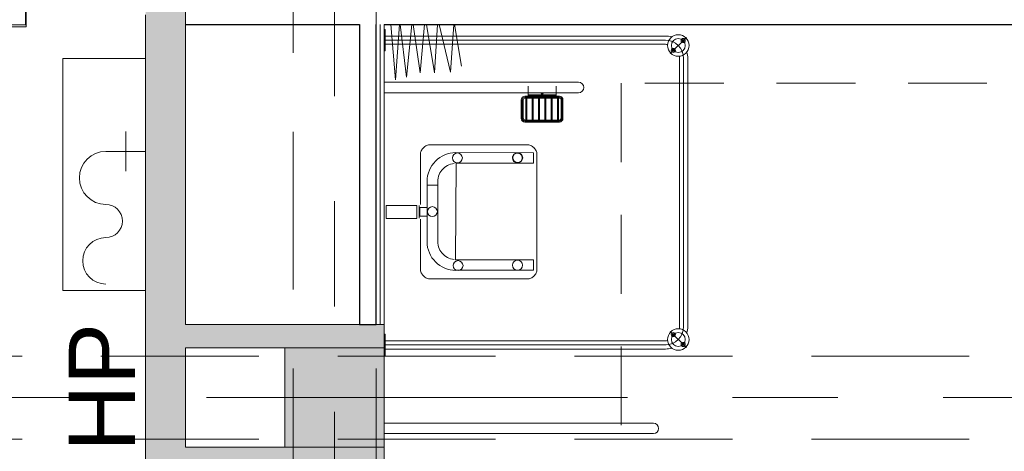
# Model space of a CAD drawing. Header units: centimetres. Extents: x -1631 to 1829, y -257 to 3158.
# Tile 71 of 129: x 492 to 789, y 872 to 1002. Entities that reach past the tile are written whole.
import ezdxf

# ---------------------------------------------------------------- set-up
doc = ezdxf.new("R2010")
doc.units = ezdxf.units.CM
for name, pattern in [('Oś', [222.25, 127, -31.75, 31.75, -31.75]), ('Ponad', [39.688, 23.813, -15.875]), ('Ukryte', [71.438, 47.625, -23.813])]:
    doc.linetypes.add(name, pattern=pattern)
for name, color, linetype, lineweight in [('A-DETL-GENF', 92, 'Continuous', 9), ('A-DETL-HDLN', 90, 'Ukryte', 9), ('A-FLOR-OVHD', 1, 'Ponad', 9), ('A-GLAZ-CWMG', 51, 'Continuous', 9), ('A-WALL', 113, 'Continuous', 13), ('A-WALL-FNSH', 113, 'Continuous', 13), ('G-ANNO-TEXT', 231, 'Continuous', 13), ('P-SANR-FIXT', 6, 'Continuous', 9), ('S-COLS', 52, 'Continuous', 13), ('S-GRID', 1, 'Continuous', 13)]:
    doc.layers.add(name, color=color, linetype=linetype, lineweight=lineweight)
doc.layers.add('A-WALL-PATT', color=111, linetype='Continuous', lineweight=13, plot=False)
doc.styles.add('Arial_10', font='arial.ttf', dxfattribs={"height": 20})

# ---------------------------------------------------------------- blocks, each defined once
blk = doc.blocks.new('M_Concrete-Square-Column - 300 x 300mm-1795930-6_piętro IV __13_80 m_ - stan projektowany')
at = {"layer": 'S-COLS', "lineweight": 9}
blk.add_hatch(color=254, dxfattribs=at).paths.add_polyline_path([(15, -15), (15, 15), (-15, 15), (-15, -15)], flags=0)
for p, q in [((15, 15), (-15, 15)), ((-15, 15), (-15, -15)), ((15, -15), (15, 15)), ((-15, -15), (15, -15))]:
    blk.add_line(p, q, dxfattribs=at)
blk = doc.blocks.new('miska ustępowa dla N_35_5x54 wisząca koło narożna - Type 1-2357504-6_piętro IV __13_80 m_ - stan projektowany')
at = {"layer": 'P-SANR-FIXT'}
for p, q in [((-1.4, -3.75), (-4.56, -48.31)), ((29.22, -48.31), (26.4, -3.75)), ((44.09, -84.95), (44.09, -3.75)), ((47.21, -84.95), (47.21, -3.75)), ((4.69, -28.65), (4.69, -31.45)), ((19.8, -28.65), (19.8, -31.45)), ((3.32, -30.06), (6.14, -30.06)), ((18.43, -30.06), (21.25, -30.06)), ((16.4, -38.08), (9.09, -38.08)), ((8.17, -39.35), (8.17, -44.47)), ((17.32, -44.47), (17.32, -39.35)), ((-24.94, -49.38), (-24.94, -70.25)), ((-23.38, -49.38), (-23.38, -71.81)), ((-21.82, -49.38), (-21.82, -71.81)), ((-4.56, -48.31), (-4.88, -52.64)), ((29.58, -52.64), (29.22, -48.31)), ((-4.88, -52.64), (-4.82, -57.07)), ((29.53, -57.07), (29.58, -52.64)), ((-4.82, -57.07), (-4.57, -58.43)), ((-4.57, -58.43), (-4.19, -59.84)), ((29.19, -59.84), (29.57, -58.43)), ((29.57, -58.43), (29.53, -57.07)), ((-4.19, -59.84), (-3.69, -61.21)), ((-3.69, -61.21), (-3.07, -62.53)), ((28.07, -62.53), (28.69, -61.21)), ((28.69, -61.21), (29.19, -59.84)), ((-3.07, -62.53), (-2.34, -63.8)), ((-2.34, -63.8), (-1.51, -65.01)), ((-1.51, -65.01), (-0.58, -66.14)), ((25.58, -66.14), (26.51, -65.01)), ((26.51, -65.01), (27.34, -63.8)), ((27.34, -63.8), (28.07, -62.53)), ((-0.58, -66.14), (1.02, -67.71)), ((1.02, -67.71), (2.75, -69.02)), ((22.25, -69.02), (23.98, -67.71)), ((23.98, -67.71), (25.58, -66.14)), ((-32.54, -70.25), (-23.38, -70.25)), ((2.75, -69.02), (4.01, -69.78)), ((4.01, -69.78), (6.13, -70.8)), ((6.13, -70.8), (7.56, -71.26)), ((7.56, -71.26), (9.56, -71.73)), ((15.44, -71.73), (17.44, -71.26)), ((17.44, -71.26), (18.87, -70.8)), ((18.87, -70.8), (20.99, -69.78)), ((20.99, -69.78), (22.25, -69.02)), ((-23.38, -71.81), (-32.54, -71.81)), ((-23.38, -73.37), (-32.54, -73.37)), ((9.56, -71.73), (11.02, -71.92)), ((11.02, -71.92), (12.5, -72)), ((12.5, -72), (13.98, -71.92)), ((13.98, -71.92), (15.44, -71.73))]:
    blk.add_line(p, q, dxfattribs=at)
for centre in [(4.69, -30.06), (19.8, -30.06)]:
    blk.add_circle(centre, 0.825, dxfattribs=at)
for centre, radius, start, end in [((9.34, -39.23), 1.17, 102.2339, 185.8899), ((16.15, -39.23), 1.17, 354.1101, 77.7661), ((-30.79, -49.38), 8.97, 0, 99.9996), ((-30.79, -49.38), 7.41, 0, 102.1327), ((-30.79, -49.38), 5.85, 0, 105.4382), ((12.74, -44.25), 4.58, 182.8022, 357.1978), ((-23.38, -71.81), 1.56, 0, 90), ((-23.38, -71.81), 1.56, 270, 0), ((45.65, -84.95), 1.56, 180, 360)]:
    blk.add_arc(centre, radius, start, end, dxfattribs=at)
for centre, major_axis, ratio in [((12.55, -52.26), (0, 16.33), 0.823529), ((12.55, -52.01), (0, 15.16), 0.845174)]:
    blk.add_ellipse(centre, major_axis=major_axis, ratio=ratio, dxfattribs=at)
blk = doc.blocks.new('brodzik natryskowy dla N - Type 1-V8-6_piętro IV __13_80 m_ - stan projektowany')
at = {"layer": 'P-SANR-FIXT'}
for p, q in [((47.11, 95.3), (-33.8, 95.3)), ((-35.25, 90), (-40.13, 94.88)), ((-33.8, 94.05), (47.11, 94.05)), ((47.11, 92.8), (-33.8, 92.8)), ((48.56, 90), (53.43, 94.88)), ((-40.55, 4.05), (-40.55, 88.55)), ((-39.3, 3.75), (-39.3, 88.55)), ((-38.05, 4.05), (-38.05, 88.55)), ((51.36, 4.05), (51.36, 88.55)), ((52.61, 3.75), (52.61, 88.75)), ((53.86, 4.05), (53.86, 88.55)), ((-26.61, 3.95), (-26.61, 62.35)), ((-23.41, 62.35), (-23.41, 3.95)), ((-22.41, 56.55), (-22.41, 46.15)), ((-22.11, 56.55), (-22.11, 46.15)), ((-21.81, 56.55), (-21.81, 46.15)), ((-15.71, 57.65), (-21.31, 57.65)), ((-15.71, 57.35), (-21.31, 57.35)), ((-15.71, 57.05), (-21.31, 57.05)), ((-15.21, 46.15), (-15.21, 56.55)), ((-14.91, 46.15), (-14.91, 56.55)), ((-14.61, 46.15), (-14.61, 56.55)), ((-22.41, 55.6), (-25.41, 55.6)), ((-22.81, 55.6), (-22.81, 47.1)), ((-22.61, 55.6), (-22.61, 47.1)), ((-21.81, 56.25), (-15.21, 56.25)), ((-21.81, 55.95), (-15.21, 55.95)), ((-21.81, 54.35), (-15.21, 54.35)), ((-21.81, 54.05), (-15.21, 54.05)), ((-21.81, 52.45), (-15.21, 52.45)), ((-21.81, 52.15), (-15.21, 52.15)), ((-21.81, 50.55), (-15.21, 50.55)), ((-21.81, 50.25), (-15.21, 50.25)), ((-21.81, 48.65), (-15.21, 48.65)), ((-21.81, 48.35), (-15.21, 48.35)), ((-7.7, 47.39), (-7.62, 47.66)), ((-7.62, 47.66), (-7.52, 47.93)), ((-7.52, 47.93), (-7.4, 48.18)), ((-7.4, 48.18), (-7.25, 48.42)), ((-7.25, 48.42), (-7.07, 48.65)), ((-7.07, 48.65), (-6.88, 48.86)), ((-6.88, 48.86), (-6.67, 49.06)), ((-6.67, 49.06), (-6.44, 49.24)), ((-6.44, 49.24), (-6.2, 49.39)), ((-6.2, 49.39), (-5.95, 49.52)), ((-5.95, 49.52), (-5.69, 49.63)), ((-5.69, 49.63), (-5.41, 49.71)), ((-5.41, 49.71), (-5.13, 49.76)), ((-5.29, 48.78), (-5.37, 25.35)), ((-2.15, 48.78), (-5.29, 48.78)), ((-5.13, 49.76), (29.82, 49.76)), ((-2.15, 25.38), (-2.15, 48.78)), ((26.92, 48.78), (30.07, 48.78)), ((26.92, 48.78), (26.92, 25.18)), ((29.82, 49.76), (30.1, 49.76)), ((30.07, 25.38), (30.07, 48.78)), ((30.1, 49.76), (30.38, 49.71)), ((30.38, 49.71), (30.65, 49.64)), ((30.65, 49.64), (30.92, 49.53)), ((30.92, 49.53), (31.17, 49.41)), ((31.17, 49.41), (31.41, 49.26)), ((31.41, 49.26), (31.64, 49.09)), ((31.64, 49.09), (31.85, 48.89)), ((31.85, 48.89), (32.05, 48.68)), ((32.05, 48.68), (32.22, 48.46)), ((32.22, 48.46), (32.38, 48.21)), ((32.38, 48.21), (32.51, 47.96)), ((32.51, 47.96), (32.61, 47.69)), ((32.61, 47.69), (32.69, 47.42)), ((-22.41, 47.1), (-25.41, 47.1)), ((-21.81, 46.75), (-15.21, 46.75)), ((-21.81, 46.45), (-15.21, 46.45)), ((-21.31, 45.65), (-15.71, 45.65)), ((-21.31, 45.35), (-15.71, 45.35)), ((-21.31, 45.05), (-15.71, 45.05)), ((-7.74, 47.12), (-7.7, 47.39)), ((-7.74, 46.84), (-7.74, 47.12)), ((-7.74, 17.3), (-7.74, 46.84)), ((-5.13, 44.46), (-5.07, 44.59)), ((-5.07, 44.59), (-4.99, 44.71)), ((-4.99, 44.71), (-4.91, 44.83)), ((-4.91, 44.83), (-4.81, 44.93)), ((-4.81, 44.93), (-4.71, 45.02)), ((-4.71, 45.02), (-4.6, 45.11)), ((-4.6, 45.11), (-4.48, 45.18)), ((-4.48, 45.18), (-4.35, 45.24)), ((-4.35, 45.24), (-4.21, 45.29)), ((-4.21, 45.29), (-4.07, 45.33)), ((-4.07, 45.33), (-3.93, 45.35)), ((-3.93, 45.35), (-3.78, 45.36)), ((-3.78, 45.36), (-3.63, 45.35)), ((-3.63, 45.35), (-3.48, 45.33)), ((-3.48, 45.33), (-3.34, 45.29)), ((-3.34, 45.29), (-3.21, 45.24)), ((-3.21, 45.24), (-3.08, 45.18)), ((-3.08, 45.18), (-2.96, 45.11)), ((-2.96, 45.11), (-2.85, 45.02)), ((-2.85, 45.02), (-2.74, 44.93)), ((-2.74, 44.93), (-2.65, 44.83)), ((-2.65, 44.83), (-2.56, 44.71)), ((-2.56, 44.71), (-2.49, 44.59)), ((-2.49, 44.59), (-2.43, 44.46)), ((32.69, 47.42), (32.74, 47.13)), ((32.74, 47.13), (32.74, 17.61)), ((-5.24, 43.9), (-5.23, 44.04)), ((-5.23, 43.75), (-5.24, 43.9)), ((-5.23, 44.04), (-5.21, 44.19)), ((-5.21, 43.6), (-5.23, 43.75)), ((-5.21, 44.19), (-5.18, 44.33)), ((-5.18, 43.46), (-5.21, 43.6)), ((-5.18, 44.33), (-5.13, 44.46)), ((-5.13, 43.33), (-5.18, 43.46)), ((-5.07, 43.2), (-5.13, 43.33)), ((-4.99, 43.08), (-5.07, 43.2)), ((-4.91, 42.96), (-4.99, 43.08)), ((-4.81, 42.86), (-4.91, 42.96)), ((-4.71, 42.77), (-4.81, 42.86)), ((-4.6, 42.68), (-4.71, 42.77)), ((-4.48, 42.61), (-4.6, 42.68)), ((-4.35, 42.55), (-4.48, 42.61)), ((-4.21, 42.5), (-4.35, 42.55)), ((-4.07, 42.46), (-4.21, 42.5)), ((-3.93, 42.44), (-4.07, 42.46)), ((-3.78, 42.43), (-3.93, 42.44)), ((-3.48, 42.46), (-3.63, 42.44)), ((-3.34, 42.5), (-3.48, 42.46)), ((-3.21, 42.55), (-3.34, 42.5)), ((-3.08, 42.61), (-3.21, 42.55)), ((-2.96, 42.68), (-3.08, 42.61)), ((-2.85, 42.77), (-2.96, 42.68)), ((-2.74, 42.86), (-2.85, 42.77)), ((-2.65, 42.96), (-2.74, 42.86)), ((-2.56, 43.08), (-2.65, 42.96)), ((-2.49, 43.2), (-2.56, 43.08)), ((-2.43, 43.33), (-2.49, 43.2)), ((-2.43, 44.46), (-2.38, 44.33)), ((-2.38, 43.46), (-2.43, 43.33)), ((-2.38, 44.33), (-2.34, 44.19)), ((-2.34, 43.6), (-2.38, 43.46)), ((-2.34, 44.19), (-2.32, 44.04)), ((-2.32, 43.75), (-2.34, 43.6)), ((-2.32, 44.04), (-2.31, 43.9)), ((-2.31, 43.9), (-2.32, 43.75)), ((-44, 24.94), (-31.46, 27.07)), ((-29.67, 23.75), (-44, 24.7)), ((-5.37, 25.35), (-5.32, 24.46)), ((-5.32, 24.46), (-5.19, 23.6)), ((26.92, 25.18), (-2.15, 25.38)), ((-2.03, 24.3), (-2.11, 24.85)), ((-1.89, 23.76), (-2.03, 24.3)), ((-1.71, 23.26), (-1.89, 23.76)), ((26.48, 23.26), (26.66, 23.76)), ((26.66, 23.76), (26.8, 24.3)), ((26.8, 24.3), (26.88, 24.85)), ((30.1, 24.46), (29.97, 23.6)), ((30.15, 25.35), (30.1, 24.46)), ((-44, 20.28), (-29.67, 23.75)), ((-5.19, 23.6), (-4.98, 22.76)), ((-4.98, 22.76), (-4.68, 21.97)), ((-4.68, 21.97), (-4.32, 21.2)), ((-4.32, 21.2), (-3.88, 20.49)), ((-1.47, 22.77), (-1.71, 23.26)), ((-1.19, 22.31), (-1.47, 22.77)), ((-0.87, 21.89), (-1.19, 22.31)), ((-0.51, 21.49), (-0.87, 21.89)), ((-0.12, 21.13), (-0.51, 21.49)), ((0.31, 20.81), (-0.12, 21.13)), ((0.76, 20.54), (0.31, 20.81)), ((24.01, 20.54), (24.47, 20.81)), ((24.47, 20.81), (24.89, 21.13)), ((24.89, 21.13), (25.29, 21.49)), ((25.29, 21.49), (25.65, 21.89)), ((25.65, 21.89), (25.96, 22.31)), ((25.96, 22.31), (26.24, 22.77)), ((26.24, 22.77), (26.48, 23.26)), ((29.09, 21.2), (28.66, 20.49)), ((29.46, 21.97), (29.09, 21.2)), ((29.75, 22.76), (29.46, 21.97)), ((29.97, 23.6), (29.75, 22.76)), ((-29.41, 18.89), (-44, 19.82)), ((-44, 16.46), (-29.41, 18.89)), ((-3.88, 20.49), (-3.38, 19.82)), ((-3.38, 19.82), (-2.82, 19.2)), ((-2.82, 19.2), (-2.2, 18.64)), ((-2.2, 18.64), (-1.53, 18.13)), ((-1.53, 18.13), (-0.81, 17.7)), ((1.25, 20.3), (0.76, 20.54)), ((1.76, 20.11), (1.25, 20.3)), ((2.29, 19.98), (1.76, 20.11)), ((2.84, 19.89), (2.29, 19.98)), ((3.4, 19.86), (2.84, 19.89)), ((4.41, 19.87), (3.4, 19.86)), ((3.78, 19.87), (21.37, 19.87)), ((4.41, 16.64), (4.41, 19.87)), ((21.37, 19.87), (21.94, 19.89)), ((21.94, 19.89), (22.49, 19.98)), ((22.49, 19.98), (23.02, 20.11)), ((23.02, 20.11), (23.53, 20.3)), ((23.53, 20.3), (24.01, 20.54)), ((26.31, 18.13), (25.59, 17.7)), ((26.98, 18.64), (26.31, 18.13)), ((27.59, 19.2), (26.98, 18.64)), ((28.16, 19.82), (27.59, 19.2)), ((28.66, 20.49), (28.16, 19.82)), ((-29.41, 14.55), (-44, 15.88)), ((-7.7, 17.03), (-7.74, 17.3)), ((-7.62, 16.76), (-7.7, 17.03)), ((-7.51, 16.5), (-7.62, 16.76)), ((-7.38, 16.25), (-7.51, 16.5)), ((-7.23, 16), (-7.38, 16.25)), ((-7.05, 15.77), (-7.23, 16)), ((-6.85, 15.56), (-7.05, 15.77)), ((-6.64, 15.36), (-6.85, 15.56)), ((-6.41, 15.18), (-6.64, 15.36)), ((-6.17, 15.02), (-6.41, 15.18)), ((-5.92, 14.89), (-6.17, 15.02)), ((-5.66, 14.78), (-5.92, 14.89)), ((-0.81, 17.7), (-0.05, 17.33)), ((-0.05, 17.33), (0.75, 17.04)), ((0.75, 17.04), (1.58, 16.82)), ((1.58, 16.82), (2.44, 16.69)), ((2.44, 16.69), (4.41, 16.64)), ((22.33, 16.69), (3.78, 16.64)), ((11.19, 16.69), (13.8, 16.69)), ((11.19, 14.42), (11.19, 16.69)), ((13.8, 16.69), (13.8, 14.42)), ((23.2, 16.82), (22.33, 16.69)), ((24.03, 17.04), (23.2, 16.82)), ((24.83, 17.33), (24.03, 17.04)), ((25.59, 17.7), (24.83, 17.33)), ((30.87, 14.89), (30.62, 14.78)), ((31.12, 15.03), (30.87, 14.89)), ((31.36, 15.19), (31.12, 15.03)), ((31.59, 15.37), (31.36, 15.19)), ((31.81, 15.57), (31.59, 15.37)), ((32.01, 15.79), (31.81, 15.57)), ((32.19, 16.02), (32.01, 15.79)), ((32.35, 16.27), (32.19, 16.02)), ((32.49, 16.52), (32.35, 16.27)), ((32.6, 16.79), (32.49, 16.52)), ((32.68, 17.06), (32.6, 16.79)), ((32.74, 17.33), (32.68, 17.06)), ((32.74, 17.61), (32.74, 17.33)), ((-44, 12.5), (-29.41, 14.55)), ((-28.14, 10.46), (-44, 12.07)), ((-5.39, 14.7), (-5.66, 14.78)), ((-5.12, 14.65), (-5.39, 14.7)), ((-4.84, 14.63), (-5.12, 14.65)), ((10.32, 14.63), (-4.84, 14.63)), ((10.54, 13.54), (14.45, 13.54)), ((10.54, 4.27), (10.54, 13.54)), ((14.44, 14.29), (10.55, 14.26)), ((13.8, 14.42), (11.19, 14.42)), ((14.45, 4.27), (14.45, 13.54)), ((30.14, 14.63), (14.73, 14.63)), ((30.36, 14.7), (30.1, 14.65)), ((30.62, 14.78), (30.14, 14.63)), ((-44, 8.54), (-28.14, 10.46)), ((-27.37, 7.14), (-44, 8.35)), ((-44, 5.67), (-27.37, 7.14)), ((-42.55, 4.05), (-42.55, 3.75)), ((-36.05, 4.05), (-42.55, 4.05)), ((-36.05, 3.75), (-36.05, 4.05)), ((14.45, 4.27), (10.54, 4.27)), ((49.36, 4.05), (49.36, 3.75)), ((55.86, 4.05), (49.36, 4.05)), ((55.86, 3.75), (55.86, 4.05))]:
    blk.add_line(p, q, dxfattribs=at)
for centre, radius in [((-37.69, 92.44), 3.25), ((51, 92.44), 3.25), ((-39.18, 93.92), 0.62), ((-37.69, 92.44), 2.1), ((-39.18, 93.92), 0.32), ((51, 92.44), 2.1), ((52.48, 93.92), 0.62), ((52.48, 93.92), 0.32), ((-36.21, 90.95), 0.62), ((-36.21, 90.95), 0.32), ((49.51, 90.95), 0.62), ((49.51, 90.95), 0.32), ((-3.85, 43.99), 1.5), ((28.59, 43.93), 1.5), ((-3.77, 25.8), 1.5), ((28.71, 25.99), 1.5), ((12.42, 18.25), 1.5)]:
    blk.add_circle(centre, radius, dxfattribs=at)
for centre, radius, start, end in [((-33.8, 88.55), 6.75, 90, 106.4965), ((47.11, 88.55), 6.75, 73.5035, 90), ((-33.8, 88.55), 5.5, 90, 180), ((-33.8, 88.55), 4.25, 90, 98.8511), ((47.11, 88.55), 5.5, 0, 90), ((47.11, 88.55), 4.25, 81.1489, 90), ((-33.8, 88.55), 6.75, 163.5035, 180), ((-33.8, 88.55), 4.25, 171.1489, 180), ((47.11, 88.55), 4.25, 0, 8.8511), ((47.11, 88.55), 6.75, 0, 16.4965), ((-25.01, 62.35), 1.6, 0, 180), ((-21.31, 56.55), 1.1, 90, 180), ((-21.31, 56.55), 0.8, 90, 180), ((-21.31, 56.55), 0.5, 90, 180), ((-15.71, 56.55), 1.1, 0, 90), ((-15.71, 56.55), 0.8, 0, 90), ((-15.71, 56.55), 0.5, 0, 90), ((-21.31, 46.15), 1.1, 180, 270), ((-21.31, 46.15), 0.8, 180, 270), ((-21.31, 46.15), 0.5, 180, 270), ((-15.71, 46.15), 0.5, 270, 0), ((-15.71, 46.15), 0.8, 270, 0), ((-15.71, 46.15), 1.1, 270, 0)]:
    blk.add_arc(centre, radius, start, end, dxfattribs=at)
blk.add_ellipse((-23.14, 51.35), major_axis=(0, 0.325), ratio=0.224951, dxfattribs=at)
blk = doc.blocks.new('HYDRANT_PPOZ_SZAFKA_NASCIENNA - SUPRON 3-V11-6_piętro IV __13_80 m_ - stan projektowany')
at = {"layer": 'P-SANR-FIXT'}
for p, q in [((47.5, 31), (-22.5, 31)), ((-22.5, 31), (-22.5, 6)), ((-22.5, 6), (-22.5, 31)), ((-22.5, 31), (47.5, 31)), ((47.5, 6), (47.5, 31)), ((47.5, 31), (47.5, 6)), ((19.5, 6), (19.5, 18)), ((19.5, 12), (13.5, 12)), ((19.5, 12), (25.5, 12))]:
    blk.add_line(p, q, dxfattribs=at)
for centre, radius, start, end in [((-13.5, 18), 7, 0, 180), ((11.5, 18), 8, 360, 180), ((-1.5, 18), 5, 180, 360)]:
    blk.add_arc(centre, radius, start, end, dxfattribs=at)
blk = doc.blocks.new('Rectangular Mullion - SI_CovCap-20mm_Mull-85mm-2281818-6_piętro IV __13_80 m_ - stan projektowany')
at = {"layer": 'A-DETL-GENF'}
for p, q in [((-2.5, 13.05), (-2.5, 11.67)), ((-2.5, 12.2), (-2.5, 6.54)), ((2.35, 13.2), (-2.35, 13.2)), ((-2.29, 12.14), (-2.29, 6.54)), ((2.29, 12.2), (2.29, 6.54)), ((2.5, 11.67), (2.5, 13.05)), ((2.5, 12.2), (2.5, 6.54)), ((-1.26, 5.95), (-1.26, 4.74)), ((-0.32, 5.21), (-0.32, 5.95)), ((-0.27, 6), (0.27, 6)), ((0.32, 5.95), (0.32, 5.21)), ((1.26, 4.74), (1.26, 5.95)), ((-2.48, 3.92), (-2.35, 3.92)), ((-2.48, 3.83), (-2.48, 3.82)), ((-2.36, 3.89), (-2.42, 3.89)), ((-2.31, 3.93), (-2.09, 4.03)), ((-2.23, 4.68), (-2.29, 4.68)), ((-2.29, 4.62), (-2.16, 4.62)), ((-2.18, 5.05), (-2.26, 4.95)), ((-2.23, 4.56), (-2.26, 4.51)), ((-2.22, 5.23), (-2.12, 5.34)), ((-2.16, 4.34), (-2.16, 4.19)), ((-2.12, 4.89), (-2.12, 4.77)), ((-2.11, 4.56), (-2.11, 4.58)), ((-1.95, 4.94), (-2.07, 4.94)), ((-2.07, 4.72), (-2.04, 4.72)), ((-2.05, 4.55), (-2.07, 4.54)), ((-1.7, 4.44), (-2.06, 4.44)), ((-2.06, 4.09), (-1.7, 4.09)), ((-2.05, 5.37), (-1.71, 5.37)), ((-2.02, 4.73), (-1.92, 4.89)), ((-1.76, 5), (-2, 5)), ((-2, 4.52), (-2, 4.53)), ((-1.93, 4.52), (-1.95, 4.51)), ((-1.88, 4.5), (-1.88, 4.52)), ((-1.84, 4.89), (-1.74, 4.73)), ((-1.84, 3.9), (-1.8, 3.81)), ((-1.82, 4.52), (-1.83, 4.51)), ((-1.69, 4.94), (-1.81, 4.94)), ((-1.76, 4.52), (-1.77, 4.53)), ((-1.74, 3.81), (-1.7, 3.9)), ((-1.72, 4.72), (-1.69, 4.72)), ((-1.7, 4.56), (-1.71, 4.54)), ((-1.65, 4.57), (-1.66, 4.57)), ((-1.64, 5.34), (-1.54, 5.23)), ((-1.64, 4.77), (-1.64, 4.89)), ((-1.62, 3.9), (-1.58, 3.81)), ((-1.6, 4.19), (-1.6, 4.34)), ((-1.5, 4.95), (-1.58, 5.05)), ((-1.46, 4.68), (-1.53, 4.68)), ((-1.52, 3.81), (-1.48, 3.9)), ((-1.4, 3.9), (-1.36, 3.81)), ((-0.78, 2.94), (-1.04, 3.09)), ((-0.91, 3.31), (-0.53, 3.08)), ((-0.5, 3.15), (-0.5, 5.85)), ((-0.5, 3.04), (-0.5, 1.52)), ((-0.35, 3.1), (-0.45, 3.1)), ((0.27, 5.16), (-0.27, 5.16)), ((-0.21, 3.93), (-0.19, 3.94)), ((-0.19, 3.9), (-0.21, 3.91)), ((-0.18, 3.96), (-0.18, 4.1)), ((-0.08, 4.27), (-0.05, 4.29)), ((0, 5.33), (0, -1.39)), ((0.07, 4.27), (0.05, 4.29)), ((0.17, 3.96), (0.17, 4.1)), ((0.21, 3.93), (0.18, 3.94)), ((0.18, 3.9), (0.21, 3.91)), ((0.45, 3.1), (0.35, 3.1)), ((0.5, 5.85), (0.5, 3.15)), ((0.5, 3.04), (0.5, 1.52)), ((0.91, 3.31), (0.52, 3.08)), ((0.77, 2.94), (1.04, 3.09)), ((1.4, 3.9), (1.36, 3.81)), ((1.46, 4.68), (1.53, 4.68)), ((1.52, 3.81), (1.48, 3.9)), ((1.5, 4.95), (1.58, 5.05)), ((1.54, 5.23), (1.64, 5.34)), ((1.62, 3.9), (1.58, 3.81)), ((1.6, 4.19), (1.6, 4.34)), ((1.64, 4.77), (1.64, 4.89)), ((1.65, 4.57), (1.66, 4.57)), ((1.69, 4.94), (1.81, 4.94)), ((1.72, 4.72), (1.69, 4.72)), ((1.7, 4.56), (1.71, 4.54)), ((1.7, 4.44), (2.06, 4.44)), ((2.06, 4.09), (1.7, 4.09)), ((1.74, 3.81), (1.7, 3.9)), ((1.71, 5.37), (2.05, 5.37)), ((1.84, 4.89), (1.74, 4.73)), ((1.76, 5), (2, 5)), ((1.76, 4.52), (1.77, 4.53)), ((1.84, 3.9), (1.8, 3.81)), ((1.82, 4.52), (1.83, 4.51)), ((1.88, 4.5), (1.88, 4.52)), ((2.02, 4.73), (1.92, 4.89)), ((1.93, 4.52), (1.95, 4.51)), ((1.95, 4.94), (2.07, 4.94)), ((2, 4.52), (2, 4.53)), ((2.07, 4.72), (2.04, 4.72)), ((2.05, 4.55), (2.07, 4.54)), ((2.31, 3.93), (2.09, 4.03)), ((2.11, 4.56), (2.11, 4.58)), ((2.12, 5.34), (2.22, 5.23)), ((2.12, 4.89), (2.12, 4.77)), ((2.29, 4.62), (2.16, 4.62)), ((2.16, 4.34), (2.16, 4.19)), ((2.18, 5.05), (2.26, 4.95)), ((2.23, 4.68), (2.29, 4.68)), ((2.23, 4.56), (2.26, 4.51)), ((2.48, 3.92), (2.35, 3.92)), ((2.35, 3.89), (2.42, 3.89)), ((2.46, 3.8), (2.39, 3.8)), ((2.48, 3.83), (2.48, 3.82)), ((-0.78, 2.21), (-1.04, 2.36)), ((-0.76, 1.48), (-1.04, 1.64)), ((-0.91, 2.58), (-0.83, 2.53)), ((-0.91, 1.85), (-0.83, 1.8)), ((-0.75, 2.57), (-0.75, 2.9)), ((-0.75, 1.85), (-0.75, 2.17)), ((-0.55, 1.47), (-0.74, 1.47)), ((-0.3, 0.5), (-0.3, 0.29)), ((0.3, 0.5), (0.3, 0.29)), ((0.55, 1.47), (0.74, 1.47)), ((0.75, 2.57), (0.75, 2.9)), ((0.75, 1.85), (0.75, 2.17)), ((0.76, 1.48), (1.04, 1.64)), ((0.77, 2.21), (1.04, 2.36)), ((0.91, 2.58), (0.82, 2.53)), ((0.91, 1.85), (0.82, 1.8)), ((-2.6, 0), (-2.69, 0)), ((1.1, -2.5), (-2.35, -2.5)), ((-2.34, -1.03), (-2.15, -1.46)), ((-2.32, -1.59), (-2.04, -1.59)), ((-2.18, -0.02), (-2.26, -0.17)), ((1.1, -2.19), (-2.14, -2.19)), ((-2.06, -1.25), (-2.13, -1.09)), ((-2.13, -2.34), (1.1, -2.34)), ((-2.07, -0.1), (-2.12, -0.02)), ((-2.1, -1.49), (-1.14, -1.49)), ((-1.88, -0.42), (-2.01, -0.42)), ((-2.01, -0.48), (-1.95, -0.48)), ((-1.96, -0.02), (-2, -0.1)), ((-1.98, -0.31), (-1.95, -0.36)), ((-1.98, -0.75), (-1.9, -0.85)), ((-1.34, -1.31), (-1.96, -1.31)), ((-1.85, -0.1), (-1.9, -0.02)), ((-1.84, -0.69), (-1.84, -0.57)), ((-1.83, -0.38), (-1.83, -0.36)), ((-1.74, -0.02), (-1.79, -0.1)), ((-1.79, -0.34), (-1.77, -0.35)), ((-1.79, -0.52), (-1.76, -0.52)), ((-1.67, -0.74), (-1.79, -0.74)), ((-1.74, -0.54), (-1.64, -0.7)), ((-1.72, -0.33), (-1.72, -0.32)), ((-1.72, -0.8), (-1.48, -0.8)), ((-1.63, -0.1), (-1.68, -0.02)), ((-1.67, -0.31), (-1.65, -0.32)), ((-1.6, -0.32), (-1.6, -0.3)), ((-1.52, -0.02), (-1.57, -0.1)), ((-1.56, -0.7), (-1.46, -0.54)), ((-1.55, -0.31), (-1.54, -0.32)), ((-1.41, -0.74), (-1.53, -0.74)), ((-1.49, -0.33), (-1.48, -0.32)), ((-1.41, -0.1), (-1.46, -0.02)), ((-1.44, -0.52), (-1.41, -0.52)), ((-1.43, -0.34), (-1.42, -0.36)), ((-1.38, -0.37), (-1.37, -0.37)), ((-1.36, -0.57), (-1.36, -0.69)), ((-1.3, -0.02), (-1.35, -0.1)), ((-1.3, -0.85), (-1.22, -0.75)), ((-1.25, -0.48), (-1.18, -0.48)), ((-1.2, -0.1), (-1.24, -0.02)), ((-1.07, -0.02), (-1.12, -0.1)), ((-1.09, -1.45), (-0.98, -0.84)), ((-0.95, -0.82), (-0.03, -0.82)), ((0.41, -1.04), (-0.41, -1.04)), ((-0.22, -1.18), (0.23, -1.18)), ((0.02, -0.82), (0.95, -0.82)), ((0.98, -0.84), (1.09, -1.45))]:
    blk.add_line(p, q, dxfattribs=at)
at = {"layer": 'A-DETL-GENF', "flags": 128}
for points in [[(2.29, 11.67), (2.29, 12.62), (-2.29, 12.62), (-2.29, 11.67)], [(-1.91, 5.11), (-2.35, 5.11), (-2.35, 4.84), (-2.23, 4.84), (-2.23, 4.78), (-2.31, 4.7), (-2.5, 4.7), (-2.5, 6.38), (-2.5, 6.7)], [(-1.91, 6), (-2.35, 6), (-2.35, 5.43), (-2.23, 5.43), (-2.23, 5.37), (-2.29, 5.31)], [(2.29, 6.7), (2.29, 6.38), (2.29, 6.23), (1.12, 6.23), (-1.12, 6.23), (-2.29, 6.23), (-2.29, 6.38), (-2.29, 6.7)], [(-1.47, 5.31), (-1.53, 5.37), (-1.53, 5.43), (-1.41, 5.43), (-1.41, 6), (-1.86, 6)], [(-0.65, 6), (-1.12, 6), (-1.21, 6)], [(1.21, 6), (1.12, 6), (0.65, 6)], [(1.85, 6), (1.41, 6), (1.41, 5.43), (1.53, 5.43), (1.53, 5.37), (1.47, 5.31)], [(2.5, 6.7), (2.5, 6.38), (2.5, 4.7), (2.31, 4.7), (2.23, 4.78), (2.23, 4.84), (2.35, 4.84), (2.35, 5.11), (1.9, 5.11)], [(2.29, 5.31), (2.23, 5.37), (2.23, 5.43), (2.35, 5.43), (2.35, 6), (1.9, 6)], [(-2.35, 4.68), (-2.5, 4.68), (-2.5, 3.94)], [(-2.25, 4.91), (-2.2, 4.88), (-2.2, 4.87)], [(-1.31, 4.69), (-1.44, 4.69), (-1.53, 4.78), (-1.53, 4.84), (-1.41, 4.84), (-1.41, 5.11), (-1.86, 5.11)], [(-1.6, 4.62), (-1.47, 4.61), (-1.6, 4.61), (-1.6, 4.59)], [(-1.56, 4.87), (-1.56, 4.88), (-1.51, 4.91)], [(-1.3, 3.81), (-1.26, 3.89), (-1.26, 4.68), (-1.4, 4.68)], [(-0.2, 0.11), (-0.2, 0), (-0.5, 0), (-0.5, 3.07), (-0.18, 3.07), (-0.18, 3.88)], [(-0.26, 0.58), (0, 0.8), (0, 1.1), (-0.2, 1.1), (-0.2, 1.3), (-0.1, 1.3), (-0.1, 1.47), (-0.2, 1.47), (-0.2, 1.67), (0, 1.67), (0, 1.83), (-0.2, 1.83), (-0.2, 2.03), (-0.1, 2.03), (-0.1, 2.2), (-0.2, 2.2), (-0.2, 2.4), (0, 2.4), (0, 4.3), (0, 2.4), (0.2, 2.4), (0.2, 2.2), (0.1, 2.2), (0.1, 2.03), (0.2, 2.03), (0.2, 1.83), (0, 1.83), (0, 1.67), (0.2, 1.67), (0.2, 1.47), (0.1, 1.47), (0.1, 1.3), (0.2, 1.3), (0.2, 1.1), (0, 1.1), (0, 0.8), (0.26, 0.58)], [(-0.09, 4.88), (-0.2, 4.68), (-0.2, 4.58), (-0.25, 4.55), (-0.2, 4.53), (-0.2, 4.4), (-0.25, 4.37), (-0.2, 4.35), (-0.2, 4.22), (-0.25, 4.19), (-0.2, 4.17), (-0.2, 4.04), (-0.25, 4.01), (-0.2, 3.99), (-0.2, 3.86), (-0.25, 3.83), (-0.2, 3.81), (-0.2, 3.68), (-0.25, 3.65), (-0.2, 3.63), (-0.2, 3.5), (-0.25, 3.47), (-0.2, 3.45), (-0.2, 3.32), (-0.25, 3.29), (-0.25, 3.2)], [(0.25, 3.2), (0.2, 3.23), (0.2, 3.35), (0.25, 3.38), (0.2, 3.41), (0.2, 3.53), (0.25, 3.56), (0.2, 3.59), (0.2, 3.71), (0.25, 3.74), (0.2, 3.77), (0.2, 3.89), (0.25, 3.92), (0.2, 3.95), (0.2, 4.07), (0.25, 4.1), (0.2, 4.13), (0.2, 4.25), (0.25, 4.28), (0.2, 4.31), (0.2, 4.43), (0.25, 4.46), (0.2, 4.49), (0.2, 4.68), (0.09, 4.88)], [(0.2, 0.11), (0.2, 0), (0.5, 0), (0.5, 3.07), (0.17, 3.07), (0.17, 3.88)], [(1.3, 3.81), (1.26, 3.89), (1.26, 4.68), (1.4, 4.68)], [(1.85, 5.11), (1.41, 5.11), (1.41, 4.84), (1.53, 4.84), (1.53, 4.78), (1.44, 4.69), (1.31, 4.69)], [(1.6, 4.62), (1.47, 4.61), (1.6, 4.61), (1.6, 4.59)], [(1.56, 4.87), (1.56, 4.88), (1.51, 4.91)], [(2.25, 4.91), (2.2, 4.88), (2.2, 4.87)], [(2.35, 4.68), (2.5, 4.68), (2.5, 3.94)], [(-2.5, -2.35), (-2.5, -0.5), (-2.39, -0.5), (-2.27, -0.86)], [(-2.48, -0.21), (-2.48, -0.48), (-2.07, -0.48)], [(-2.34, -1), (-2.34, -1.11), (-2.37, -1.22), (-2.37, -1.54)], [(-1.99, -1.64), (-1.99, -1.99), (-2.12, -1.99), (-2.12, -1.72), (-2.37, -1.72), (-2.37, -2.35), (1.1, -2.35)], [(-2.06, -0.93), (-2.14, -0.64), (-1.95, -0.64), (-1.95, -0.58), (-2.03, -0.5), (-2.35, -0.5), (-2.25, -0.87)], [(-2.18, -2.14), (-2.18, -1.78), (-2.32, -1.78), (-2.32, -2.14)], [(-1.92, -0.67), (-1.92, -0.68), (-1.97, -0.71)], [(-1.2, -0.42), (-1.32, -0.42), (-1.32, -0.39), (-1.19, -0.41)], [(-1.23, -0.71), (-1.28, -0.68), (-1.28, -0.67)], [(1.1, -0.5), (-1.17, -0.5), (-1.25, -0.58), (-1.25, -0.64), (-1.14, -0.64), (-1.24, -1.23)], [(-1.12, -0.48), (-0.98, -0.48), (-0.98, -0.09), (-1.02, -0.02)], [(0.52, -0.97), (0.54, -0.82), (-0.54, -0.82), (-0.52, -0.97)], [(1.1, -0.48), (0.98, -0.48), (0.98, -0.09), (1.02, -0.02)]]:
    blk.add_lwpolyline(points, dxfattribs=at)
for points in [[(0.97, 0), (-0.97, 0), (-0.97, -0.04), (0.97, -0.04)], [(0.97, -0.04), (-0.97, -0.04), (-0.97, -0.49), (0.97, -0.49)]]:
    blk.add_lwpolyline(points, close=True, dxfattribs=at)
at = {"layer": 'A-DETL-GENF'}
for centre, radius, start, end in [((-2.35, 13.05), 0.15, 90, 180), ((2.35, 13.05), 0.15, 360, 90), ((-1.88, 5.99), 0.0256, 12.6804, 167.3196), ((-1.21, 5.95), 0.05, 90, 180), ((-0.65, 5.85), 0.15, 360, 90), ((-0.27, 5.95), 0.05, 90, 180), ((0.27, 5.95), 0.05, 0, 90), ((0.65, 5.85), 0.15, 90, 180), ((1.21, 5.95), 0.05, 0, 90), ((1.88, 5.99), 0.0256, 12.6804, 167.3196), ((-2.48, 3.94), 0.02, 180.0061, 269.9938), ((-2.42, 3.83), 0.06, 89.9876, 180.0101), ((-2.46, 3.82), 0.02, 179.9598, 270.0205), ((-2.39, 4.87), 1.07, 270.0066, 296.658), ((-2.29, 4.55), 0.065, 89.9978, 269.9978), ((-2.36, 4.52), 0.63, 269.9981, 298.0699), ((-2.32, 4.68), 0.03, 179.9978, 359.9978), ((-2.35, 4.02), 0.1, 270.0023, 293.9916), ((-2.26, 5.27), 0.05, 135, 315), ((-2.29, 4.53), 0.04, 269.9978, 330.004), ((-2.24, 4.93), 0.03, 140.0081, 239.9928), ((-2.23, 4.71), 0.03, 270.903, 359.9793), ((-2.14, 4.51), 0.1, 90.8249, 149.9955), ((-1.9, 4.79), 0.314, 165.4957, 194.4999), ((-2.12, 5), 0.08, 22.6134, 140.0011), ((-2.16, 4.57), 0.05, 54.9199, 89.9978), ((-2.06, 4.34), 0.1, 89.9978, 179.9978), ((-2.06, 4.19), 0.1, 179.9978, 269.9978), ((-2.14, 4.57), 0.0339, 3.0003, 90.8195), ((-1.88, 4.97), 0.44, 234.9199, 305.839), ((-2.05, 5.27), 0.1, 90, 135), ((-2.07, 4.89), 0.05, 89.9877, 180.0079), ((-2.07, 4.77), 0.05, 179.9875, 270.008), ((-2.08, 4.56), 0.0272, 183.0125, 299.9868), ((-2.08, 3.99), 0.035, 298.0726, 113.9962), ((-2.03, 4.52), 0.0316, 18.0011, 119.9907), ((-2, 5.05), 0.05, 202.6202, 269.9974), ((-2.04, 4.75), 0.03, 269.9857, 330.0042), ((-1.97, 4.53), 0.03, 197.9969, 314.9972), ((-1.95, 4.91), 0.03, 329.9953, 90.0042), ((-1.91, 4.5), 0.0316, 32.9873, 135.0068), ((-1.88, 5.1), 0.0256, 12.6804, 167.3196), ((-1.89, 3.87), 0.051, 31.8047, 116.6592), ((-1.85, 4.52), 0.03, 212.9992, 329.9975), ((-1.81, 4.91), 0.03, 89.9965, 209.9951), ((-1.79, 4.51), 0.0316, 48.0004, 149.9952), ((-1.77, 3.83), 0.03, 209.9942, 330.0014), ((-1.76, 5.05), 0.05, 269.9966, 337.3769), ((-1.74, 4.54), 0.03, 227.9949, 345.0023), ((-1.72, 4.75), 0.03, 209.9928, 270.0084), ((-1.64, 5), 0.08, 40.0008, 157.375), ((-1.71, 5.27), 0.1, 45, 90), ((-1.67, 4.55), 0.03, 63.0009, 164.9963), ((-1.7, 4.34), 0.1, 359.9978, 89.9978), ((-1.7, 4.19), 0.1, 269.9978, 359.9978), ((-1.66, 3.88), 0.041, 29.9963, 149.9993), ((-1.69, 4.89), 0.05, 0.007, 89.9886), ((-1.69, 4.77), 0.05, 270.0068, 359.9887), ((-1.63, 4.59), 0.03, 243.0068, 359.9866), ((-1.6, 4.59), 0.03, 89.9978, 125.839), ((-1.55, 3.83), 0.03, 209.9942, 330.0014), ((-1.86, 4.79), 0.314, 346.8002, 14.4808), ((-1.53, 4.71), 0.03, 166.8002, 269.9978), ((-1.5, 5.27), 0.05, 225, 45), ((-1.53, 4.93), 0.03, 299.9961, 40.0091), ((-1.48, 4.65), 0.033, 269.9978, 54.9077), ((-1.44, 3.88), 0.041, 30.003, 149.9925), ((-1.47, 4.66), 0.05, 269.9889, 352.8241), ((-1.4, 4.65), 0.03, 90.0008, 172.8093), ((-1.33, 3.83), 0.03, 209.9942, 330.0014), ((-1.31, 4.74), 0.05, 270, 0), ((-0.98, 3.2), 0.125, 60, 240), ((-0.55, 3.04), 0.05, 0, 60), ((-0.45, 3.15), 0.05, 180, 270), ((-0.35, 3.2), 0.1, 270, 0), ((-0.27, 5.21), 0.05, 180, 270), ((-0.21, 3.92), 0.01, 120.0303, 239.9802), ((-0.2, 3.96), 0.02, 300.0303, 360), ((-0.2, 3.88), 0.02, 360, 59.9802), ((0.02, 4.1), 0.2, 120, 180), ((0, 4.83), 0.1, 30, 150), ((0, 4.2), 0.1, 90, 120), ((0, 4.2), 0.1, 60, 90), ((-0.03, 4.1), 0.2, 360, 60), ((0.19, 3.96), 0.02, 180, 239.9697), ((0.19, 3.88), 0.02, 120.0198, 180), ((0.2, 3.92), 0.01, 300.0198, 59.9697), ((0.35, 3.2), 0.1, 180, 270), ((0.27, 5.21), 0.05, 270, 0), ((0.45, 3.15), 0.05, 270, 360), ((0.55, 3.04), 0.05, 120, 180), ((0.97, 3.2), 0.125, 300, 120), ((1.31, 4.74), 0.05, 180, 270), ((1.33, 3.83), 0.03, 209.9986, 330.0058), ((1.4, 4.65), 0.03, 7.1907, 89.9992), ((1.44, 3.88), 0.041, 30.0075, 149.997), ((1.47, 4.66), 0.05, 187.1759, 270.0111), ((1.5, 5.27), 0.05, 135, 315), ((1.48, 4.65), 0.033, 125.0923, 270.0022), ((1.52, 4.93), 0.03, 139.9909, 240.0039), ((1.55, 3.83), 0.03, 209.9986, 330.0058), ((1.53, 4.71), 0.03, 270.0022, 13.1998), ((1.86, 4.79), 0.314, 165.5192, 193.1998), ((1.64, 5), 0.08, 22.625, 139.9992), ((1.6, 4.59), 0.03, 54.161, 90.0022), ((1.63, 4.59), 0.03, 180.0134, 296.9932), ((1.7, 4.34), 0.1, 90.0022, 180.0022), ((1.7, 4.19), 0.1, 180.0022, 270.0022), ((1.88, 4.97), 0.44, 234.161, 305.0801), ((1.66, 3.88), 0.041, 30.0007, 150.0037), ((1.71, 5.27), 0.1, 90, 135), ((1.69, 4.89), 0.05, 90.0114, 179.993), ((1.69, 4.77), 0.05, 180.0113, 269.9932), ((1.67, 4.55), 0.03, 15.0037, 116.9991), ((1.74, 4.54), 0.03, 194.9977, 312.0051), ((1.76, 5.05), 0.05, 202.6231, 270.0034), ((1.72, 4.75), 0.03, 269.9916, 330.0072), ((1.77, 3.83), 0.03, 209.9986, 330.0058), ((1.79, 4.51), 0.0316, 30.0048, 131.9996), ((1.81, 4.91), 0.03, 330.0049, 90.0035), ((1.85, 4.52), 0.03, 210.0025, 327.0008), ((1.89, 3.87), 0.051, 63.3408, 148.1953), ((1.88, 5.1), 0.0256, 12.6804, 167.3196), ((1.91, 4.5), 0.0316, 44.9932, 147.0127), ((2.39, 4.87), 1.07, 243.342, 270.0016), ((1.95, 4.91), 0.03, 89.9958, 210.0047), ((1.97, 4.53), 0.03, 225.0028, 342.0031), ((2, 5.05), 0.05, 270.0026, 337.3798), ((2.03, 4.52), 0.0316, 60.0093, 161.9989), ((2.04, 4.75), 0.03, 209.9958, 270.0143), ((2.12, 5), 0.08, 39.9989, 157.3866), ((2.08, 3.99), 0.035, 66.0038, 241.9274), ((2.05, 5.27), 0.1, 45, 90), ((2.06, 4.34), 0.1, 0.0022, 90.0022), ((2.06, 4.19), 0.1, 270.0022, 0.0022), ((2.35, 4.52), 0.63, 241.9301, 270.0019), ((2.07, 4.89), 0.05, 359.9921, 90.0123), ((2.07, 4.77), 0.05, 269.992, 0.0125), ((2.08, 4.56), 0.0272, 240.0132, 356.9875), ((2.14, 4.57), 0.0339, 89.1805, 176.9997), ((2.16, 4.57), 0.05, 90.0022, 125.0801), ((2.14, 4.51), 0.1, 30.0045, 89.1751), ((1.9, 4.79), 0.314, 345.5001, 14.5043), ((2.23, 4.71), 0.03, 180.0207, 269.097), ((2.26, 5.27), 0.05, 225, 45), ((2.23, 4.93), 0.03, 300.0072, 39.9919), ((2.29, 4.53), 0.04, 209.996, 270.0022), ((2.32, 4.68), 0.03, 180.0022, 0.0022), ((2.29, 4.55), 0.065, 270.0022, 90.0022), ((2.35, 4.02), 0.1, 246.0084, 269.9977), ((2.42, 3.83), 0.06, 359.9899, 90.0124), ((2.46, 3.82), 0.02, 269.9795, 0.0402), ((2.48, 3.94), 0.02, 270.0062, 359.9939), ((-0.98, 2.47), 0.125, 60, 240), ((-0.98, 1.74), 0.125, 60, 240), ((-0.8, 2.57), 0.05, 240, 360), ((-0.8, 1.85), 0.05, 240, 0), ((-0.8, 2.9), 0.05, 360, 60), ((-0.8, 2.17), 0.05, 0, 60), ((-0.74, 1.52), 0.05, 240, 270), ((-0.55, 1.52), 0.05, 270, 360), ((-0.2, 0.5), 0.1, 130, 180), ((-0.2, 0.29), 0.1, 180, 240), ((-0.3, 0.11), 0.1, 360, 60), ((0.3, 0.11), 0.1, 120, 180), ((0.2, 0.29), 0.1, 300, 360), ((0.2, 0.5), 0.1, 0, 50), ((0.55, 1.52), 0.05, 180, 270), ((0.74, 1.52), 0.05, 270, 300), ((0.8, 2.9), 0.05, 120, 180), ((0.8, 2.57), 0.05, 180, 300), ((0.8, 2.17), 0.05, 120, 180), ((0.8, 1.85), 0.05, 180, 300), ((0.97, 2.47), 0.125, 300, 120), ((0.97, 1.74), 0.125, 300, 120), ((-2.69, -0.03), 0.03, 89.9022, 261.6433), ((-2.73, -0.34), 0.286, 27.5921, 81.6433), ((-2.6, -0.2), 0.2, 80.4545, 89.9022), ((-2.61, -0.29), 0.291, 25.3637, 80.4545), ((-2.35, -2.35), 0.15, 179.9938, 270.0062), ((-2.32, -1.54), 0.0512, 180.5709, 268.6482), ((-2.31, -0.14), 0.05, 205.3637, 330.1649), ((-2.29, -1.01), 0.06, 98.4417, 205), ((-2.27, -1), 0.07, 120.0064, 180), ((-2.13, -2.14), 0.2, 179.9718, 270.0352), ((-2.34, -0.88), 0.07, 300.0064, 18), ((-2.31, -0.89), 0.06, 278.4417, 15), ((-2.15, -0.03), 0.03, 30.7154, 150.1649), ((-2.14, -2.14), 0.0499, 179.8796, 270.0225), ((-2.1, -1.44), 0.05, 205, 270), ((-2.08, -1.06), 0.06, 108.8192, 205), ((-2.12, -0.95), 0.06, 288.8192, 15), ((-2.04, -0.08), 0.0417, 215.132, 324.868), ((-2.01, -0.35), 0.065, 90, 270), ((-2.04, -0.48), 0.03, 0, 180), ((-1.96, -1.21), 0.1, 205, 270), ((-2.04, -1.64), 0.05, 0, 90.0001), ((-2.01, -0.33), 0.04, 29.9937, 90), ((-1.95, -0.73), 0.03, 120.0049, 219.9897), ((-1.93, -0.03), 0.03, 30.5887, 149.5346), ((-1.86, -0.31), 0.1, 210.0023, 269.1728), ((-1.95, -0.51), 0.03, 0.0185, 89.0948), ((-1.62, -0.59), 0.314, 165.4979, 194.5021), ((-1.84, -0.8), 0.08, 219.9967, 337.3844), ((-1.88, -0.37), 0.05, 270, 305.0779), ((-1.86, -0.37), 0.0339, 269.1783, 356.9975), ((-1.82, -0.08), 0.0415, 215.012, 324.988), ((-1.6, -0.77), 0.44, 54.1588, 125.0779), ((-1.79, -0.57), 0.05, 89.9897, 180.0103), ((-1.79, -0.69), 0.05, 179.9899, 270.0101), ((-1.8, -0.36), 0.0272, 60.011, 176.9853), ((-1.75, -0.32), 0.0316, 240.007, 341.9967), ((-1.76, -0.55), 0.03, 29.9936, 90.0121), ((-1.72, -0.85), 0.05, 90.0003, 157.3776), ((-1.71, -0.03), 0.03, 30.1448, 149.5346), ((-1.69, -0.33), 0.03, 45.0005, 162.0009), ((-1.67, -0.71), 0.03, 269.9936, 30.0024), ((-1.63, -0.3), 0.0316, 224.991, 327.0104), ((-1.6, -0.08), 0.043, 217.8436, 323.8234), ((-1.57, -0.32), 0.03, 30.0003, 146.9985), ((-1.53, -0.71), 0.03, 150.0027, 270.0013), ((-1.51, -0.31), 0.0316, 210.0026, 311.9974), ((-1.49, -0.03), 0.03, 30.3449, 149.5346), ((-1.46, -0.34), 0.03, 14.9955, 132.0028), ((-1.48, -0.85), 0.05, 22.6209, 90.0012), ((-1.44, -0.55), 0.03, 89.9893, 150.005), ((-1.36, -0.8), 0.08, 202.6228, 319.9969), ((-1.39, -0.35), 0.03, 195.0015, 296.9968), ((-1.38, -0.08), 0.0419, 215.4665, 324.6999), ((-1.41, -0.57), 0.05, 0.009, 89.991), ((-1.41, -0.69), 0.05, 270.0092, 359.9908), ((-1.35, -0.39), 0.03, 0.0112, 116.991), ((-1.32, -0.39), 0.03, 234.1588, 270), ((-1.34, -1.21), 0.1, 270, 350), ((-1.27, -0.03), 0.03, 30.3446, 149.7685), ((-1.25, -0.51), 0.03, 90, 193.1975), ((-1.58, -0.59), 0.314, 345.517, 13.1975), ((-1.24, -0.73), 0.03, 319.9887, 60.0017), ((-1.16, -0.08), 0.0416, 206.9541, 331.568), ((-1.2, -0.45), 0.033, 305.0901, 90), ((-1.19, -0.46), 0.05, 7.1737, 90.0088), ((-1.12, -0.45), 0.03, 187.1885, 269.997), ((-1.14, -1.44), 0.05, 270, 350), ((-1.05, -0.03), 0.03, 29.7965, 150.132), ((-0.95, -0.85), 0.03, 90, 170), ((-0.31, -0.92), 0.22, 193.9707, 242.728), ((0, -0.29), 0.921, 243.7078, 255.8284), ((0, -0.82), 0.0256, 12.6804, 167.3196), ((0, -0.29), 0.92, 284.1683, 296.293), ((0.31, -0.92), 0.22, 297.2746, 346.0268), ((0.95, -0.85), 0.03, 10, 90), ((1.05, -0.03), 0.03, 29.868, 150.2035)]:
    blk.add_arc(centre, radius, start, end, dxfattribs=at)

msp = doc.modelspace()

# ---------------------------------------------------------------- hatches: boundary and pattern name
at = {"layer": 'A-WALL-PATT'}
h = msp.add_hatch(color=9, dxfattribs=at)
h.paths.add_polyline_path([(542.38, 132.33), (542.38, 139.33), (530.38, 139.33), (530.38, 132.33)], flags=0)
h.paths.add_polyline_path([(542.38, 250.33), (542.38, 465.83), (530.38, 465.83), (530.38, 250.33)], flags=0)
h.paths.add_polyline_path([(530.38, 657.83), (542.38, 657.83), (542.38, 660.33), (530.38, 660.33)], flags=0)
h.paths.add_polyline_path([(530.38, 781.33), (542.38, 781.33), (542.38, 1102.83), (530.38, 1102.83), (530.38, 788.28)], flags=0)
h.paths.add_polyline_path([(530.38, 1312.83), (542.38, 1312.83), (542.38, 1431.33), (530.38, 1431.33)], flags=0)
h.paths.add_polyline_path([(530.38, 1633.83), (542.38, 1633.83), (542.38, 2022.83), (530.38, 2022.83), (530.38, 1665.12)], flags=0)
h.paths.add_polyline_path([(542.38, 2173.83), (542.38, 2458.83), (530.38, 2458.83), (530.38, 2173.83)], flags=0)
h.paths.add_polyline_path([(530.38, 2593.83), (542.38, 2593.83), (542.38, 2824.33), (530.38, 2824.33), (530.38, 2634.27)], flags=0)
for points in [[(602.38, 903.33), (602.38, 910.33), (542.38, 910.33), (542.38, 903.33), (572.38, 903.33)], [(602.38, 866.33), (602.38, 873.33), (542.38, 873.33), (542.38, 866.33), (572.38, 866.33)]]:
    msp.add_hatch(color=9, dxfattribs=at).paths.add_polyline_path(points, flags=0)

# ---------------------------------------------------------------- linework, layer by layer
at = {"layer": 'A-DETL-HDLN'}
for p, q in [((574.88, 420.83), (574.88, 2793.33)), ((599.88, 420.83), (599.88, 2793.33)), ((-1197.62, 900.83), (1172.38, 900.83)), ((-1197.62, 875.83), (1172.38, 875.83))]:
    msp.add_line(p, q, dxfattribs=at)
at = {"layer": 'A-FLOR-OVHD'}
for p, q in [((823.87, 983.15), (673.87, 983.15)), ((673.87, 983.15), (673.87, 833.15))]:
    msp.add_line(p, q, dxfattribs=at)
at = {"layer": 'A-WALL'}
for p, q in [((542.38, 1015.83), (542.38, 1000.83)), ((601.13, 910.33), (601.13, 1000.83))]:
    msp.add_line(p, q, dxfattribs=at)
at = {"layer": 'A-WALL', "lineweight": 9}
for p, q in [((530.38, 1003.78), (530.38, 781.33)), ((542.38, 910.33), (542.38, 1000.83)), ((594.88, 910.33), (542.38, 910.33)), ((602.38, 903.33), (602.38, 910.33)), ((542.38, 873.33), (542.38, 903.33)), ((542.38, 903.33), (572.38, 903.33)), ((572.38, 873.33), (542.38, 873.33)), ((602.38, 866.33), (602.38, 873.33))]:
    msp.add_line(p, q, dxfattribs=at)
at = {"layer": 'A-WALL', "color": 7, "lineweight": 25}
for p, q in [((542.38, 1000.83), (594.88, 1000.83)), ((594.88, 1000.83), (594.88, 910.33)), ((599.88, 910.33), (599.88, 1000.83)), ((602.38, 1000.83), (850.38, 1000.83)), ((594.88, 910.33), (599.88, 910.33))]:
    msp.add_line(p, q, dxfattribs=at)
at = {"layer": 'A-WALL-FNSH', "color": 250, "lineweight": 9}
for p, q in [((602.38, 910.33), (602.38, 1000.83)), ((599.88, 910.33), (602.38, 910.33))]:
    msp.add_line(p, q, dxfattribs=at)
at = {"layer": 'S-GRID', "linetype": 'Oś'}
for p, q in [((587.38, 2884.27), (587.38, 27.13)), ((1342.46, 888.33), (-1368.76, 888.33))]:
    msp.add_line(p, q, dxfattribs=at)

# ---------------------------------------------------------------- block references
at = {"layer": 'A-GLAZ-CWMG', "rotation": 180}
msp.add_blockref('Rectangular Mullion - SI_CovCap-20mm_Mull-85mm-2281818-6_piętro IV __13_80 m_ - stan projektowany', (491.88, 1013.38), dxfattribs=at)
at = {"layer": 'P-SANR-FIXT'}
for name, p, rotation in [('brodzik natryskowy dla N - Type 1-V8-6_piętro IV __13_80 m_ - stan projektowany', (598.63, 956.83), 270.0000000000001), ('HYDRANT_PPOZ_SZAFKA_NASCIENNA - SUPRON 3-V11-6_piętro IV __13_80 m_ - stan projektowany', (536.38, 943.08), 89.9999999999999), ('miska ustępowa dla N_35_5x54 wisząca koło narożna - Type 1-2357504-6_piętro IV __13_80 m_ - stan projektowany', (598.63, 833.37), 90.00000000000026)]:
    msp.add_blockref(name, p, dxfattribs=dict(at, rotation=rotation))
at = {"layer": 'S-COLS', "lineweight": 9}
msp.add_blockref('M_Concrete-Square-Column - 300 x 300mm-1795930-6_piętro IV __13_80 m_ - stan projektowany', (587.38, 888.33), dxfattribs=at)

# ---------------------------------------------------------------- texts
at = {"layer": 'G-ANNO-TEXT', "color": 7, "insert": (507.19, 872.01), "char_height": 20, "width": 40.804, "attachment_point": 1, "rotation": 90, "line_spacing_factor": 0.936439, "style": 'Arial_10'}
msp.add_mtext('\\pxt6.35,12.7,19.05,25.4,31.75,38.1,44.45,50.8,57.15,63.5,69.85,76.2,82.55,88.9,95.25,101.6,107.95,114.3,120.65,127,133.35,139.7,146.05,152.4,158.75,165.1,171.45,177.8,184.15,190.5,196.85,203.2;{HP}', dxfattribs=at)

doc.saveas('drawing.dxf')
